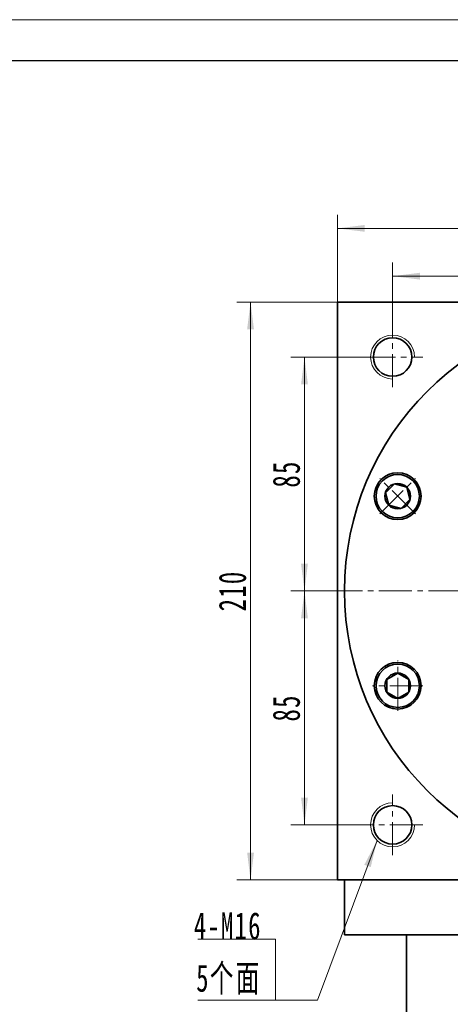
# Model space of a CAD drawing. Header units: millimetres. Extents: x 1843 to 3106, y 2384 to 3272.
# Tile 5 of 7: x 2474 to 2631, y 2914 to 3272. Entities that reach past the tile are written whole.
import ezdxf

# ---------------------------------------------------------------- set-up
doc = ezdxf.new("R2010")
doc.units = ezdxf.units.MM
doc.set_wipeout_variables(frame=1)
doc.linetypes.add('点画线', pattern=[18, 12, -2, 2, -2])
doc.layers.get('0').update_dxf_attribs({"lineweight": 35})
for name, color, linetype, lineweight in [('中心线层', 1, '点画线', 18), ('图框_外框线', 7, 'Continuous', 18), ('尺寸线层', 3, 'Continuous', 18), ('粗实线层', 7, 'Continuous', 35)]:
    doc.layers.add(name, color=color, linetype=linetype, lineweight=lineweight)
doc.styles.add('标准', font='txt', dxfattribs={"width": 0.667})
doc.dimstyles.new('a4-1-1.5', dxfattribs={"dimtxt": 4.5, "dimasz": 4.5, "dimexe": 2.25, "dimexo": 0, "dimgap": 0.75, "dimtad": 1, "dimdec": 3, "dimdsep": 46, "dimtxsty": '标准', "dimblk": '_CAXARROW', "dimcen": 0, "dimdle": 9, "dimazin": 2, "dimtfac": 0.707107, "dimtdec": 3, "dimtix": 1, "dimtmove": 2, "dimatfit": 3, "dimfxl": 0, "dimfrac": 2, "dimtolj": 1, "dimarcsym": 0})

# ---------------------------------------------------------------- blocks, each defined once
blk = doc.blocks.new('*X19')
at = {"layer": '尺寸线层', "linetype": 'Continuous'}
blk.add_hatch(color=0, dxfattribs=at).paths.add_polyline_path([(36.94, 58.02), (34.64, 48.31), (32.32, 49.17)], flags=0)
at = {"layer": '尺寸线层', "color": 0, "linetype": 'Continuous'}
blk.add_line((36.94, 58.02), (15.29, 0), dxfattribs=at)
at = {"layer": '尺寸线层', "color": 0}
for p, q in [((0, 22.2), (-28.12, 22.2)), ((0, 0), (0, 22.2)), ((0, 0), (-28.12, 0)), ((15.29, 0), (0, 0))]:
    blk.add_line(p, q, dxfattribs=at)
at = {"layer": '尺寸线层', "color": 0, "insert": (-4.95, 1.98), "char_height": 9.9, "width": 46.3445, "attachment_point": 9, "line_spacing_factor": 1.15057, "style": '标准'}
blk.add_mtext('\\T1.1;4-M16\\P5个面', dxfattribs=at)
blk = doc.blocks.new('*X20')
at = {"layer": '尺寸线层', "linetype": 'Continuous'}
for points in [[(2589.96, 3195.96), (2599.86, 3197.2), (2599.86, 3194.73)], [(2799.96, 3195.96), (2790.06, 3197.2), (2790.06, 3194.73)]]:
    blk.add_hatch(color=0, dxfattribs=at).paths.add_polyline_path(points, flags=0)
at = {"layer": '尺寸线层', "color": 0, "linetype": 'Continuous'}
for p, q in [((2589.96, 3169.21), (2589.96, 3200.91)), ((2799.96, 3169.21), (2799.96, 3200.91)), ((2589.96, 3195.96), (2799.96, 3195.96))]:
    blk.add_line(p, q, dxfattribs=at)
at = {"layer": '尺寸线层', "color": 0, "insert": (2694.96, 3202.51), "char_height": 9.9, "width": 26.7416, "attachment_point": 5, "line_spacing_factor": 1.15057, "style": '标准'}
blk.add_mtext('\\T1.1;210', dxfattribs=at)
blk = doc.blocks.new('_CAXARROW')
blk.add_hatch(color=0).paths.add_polyline_path([(0, 0), (-1, 0.125), (-1, -0.125)], flags=0)
blk = doc.blocks.new('*X21')
at = {"layer": '尺寸线层', "linetype": 'Continuous'}
for points in [[(2558.34, 3169.21), (2557.11, 3159.31), (2559.58, 3159.31)], [(2558.34, 2959.21), (2557.11, 2969.11), (2559.58, 2969.11)]]:
    blk.add_hatch(color=0, dxfattribs=at).paths.add_polyline_path(points, flags=0)
at = {"layer": '尺寸线层', "color": 0, "linetype": 'Continuous'}
for p, q in [((2589.96, 3169.21), (2553.39, 3169.21)), ((2558.34, 2959.21), (2558.34, 3169.21)), ((2589.96, 2959.21), (2553.39, 2959.21))]:
    blk.add_line(p, q, dxfattribs=at)
at = {"layer": '尺寸线层', "color": 0, "insert": (2551.8, 3064.21), "char_height": 9.9, "width": 26.7416, "attachment_point": 5, "rotation": 90, "line_spacing_factor": 1.15057, "style": '标准'}
blk.add_mtext('\\T1.1;210', dxfattribs=at)
blk = doc.blocks.new('*X22')
at = {"layer": '尺寸线层', "linetype": 'Continuous'}
for points in [[(2609.96, 3178.6), (2619.86, 3179.84), (2619.86, 3177.36)], [(2694.96, 3178.6), (2685.06, 3179.84), (2685.06, 3177.36)]]:
    blk.add_hatch(color=0, dxfattribs=at).paths.add_polyline_path(points, flags=0)
at = {"layer": '尺寸线层', "color": 0, "linetype": 'Continuous'}
for p, q in [((2609.96, 3160.21), (2609.96, 3183.55)), ((2694.96, 3177.32), (2694.96, 3183.55)), ((2609.96, 3178.6), (2694.96, 3178.6))]:
    blk.add_line(p, q, dxfattribs=at)
at = {"layer": '尺寸线层', "color": 0, "insert": (2652.46, 3185.15), "char_height": 9.9, "width": 19.8, "attachment_point": 5, "line_spacing_factor": 1.15057, "style": '标准'}
blk.add_mtext('\\T1.1;85', dxfattribs=at)
blk = doc.blocks.new('*X24')
at = {"layer": '尺寸线层', "linetype": 'Continuous'}
for points in [[(2577.94, 3149.21), (2576.7, 3139.31), (2579.17, 3139.31)], [(2577.94, 3064.21), (2576.7, 3074.11), (2579.17, 3074.11)]]:
    blk.add_hatch(color=0, dxfattribs=at).paths.add_polyline_path(points, flags=0)
at = {"layer": '尺寸线层', "color": 0, "linetype": 'Continuous'}
for p, q in [((2598.96, 3149.21), (2572.99, 3149.21)), ((2577.94, 3064.21), (2577.94, 3149.21)), ((2586.96, 3064.21), (2572.99, 3064.21))]:
    blk.add_line(p, q, dxfattribs=at)
at = {"layer": '尺寸线层', "color": 0, "insert": (2571.39, 3106.71), "char_height": 9.9, "width": 19.8, "attachment_point": 5, "rotation": 90, "line_spacing_factor": 1.15057, "style": '标准'}
blk.add_mtext('\\T1.1;85', dxfattribs=at)
blk = doc.blocks.new('*X25')
at = {"layer": '尺寸线层', "linetype": 'Continuous'}
for points in [[(2577.94, 3064.21), (2579.17, 3054.31), (2576.7, 3054.31)], [(2577.94, 2979.21), (2579.17, 2989.11), (2576.7, 2989.11)]]:
    blk.add_hatch(color=0, dxfattribs=at).paths.add_polyline_path(points, flags=0)
at = {"layer": '尺寸线层', "color": 0, "linetype": 'Continuous'}
for p, q in [((2586.96, 3064.21), (2572.99, 3064.21)), ((2577.94, 3064.21), (2577.94, 2979.21)), ((2598.96, 2979.21), (2572.99, 2979.21))]:
    blk.add_line(p, q, dxfattribs=at)
at = {"layer": '尺寸线层', "color": 0, "insert": (2571.39, 3021.71), "char_height": 9.9, "width": 19.8, "attachment_point": 5, "rotation": 90, "line_spacing_factor": 1.15057, "style": '标准'}
blk.add_mtext('\\T1.1;85', dxfattribs=at)
blk = doc.blocks.new('*X30')
at = {"layer": '中心线层', "linetype": '点画线', "lineweight": 18}
for p, q in [((0, -9.12), (0, 9.12)), ((-9.12, 0), (9.12, 0))]:
    blk.add_line(p, q, dxfattribs=at)
at = {"layer": '粗实线层'}
for p, q in [((-4.62, 0), (-2.31, 4)), ((-2.31, 4), (2.31, 4)), ((4.62, 0), (2.31, 4)), ((4.62, 0), (2.31, 4)), ((-4.62, 0), (-2.31, -4)), ((4.62, 0), (2.31, -4)), ((-2.31, -4), (2.31, -4))]:
    blk.add_line(p, q, dxfattribs=at)
blk.add_circle((0, 0), 4.62, dxfattribs=at)
for start, end in [(0, 180), (180, 360)]:
    blk.add_arc((0, 0), 7.87, start, end, dxfattribs=at)

msp = doc.modelspace()

# ---------------------------------------------------------------- linework, layer by layer
at = {"layer": '中心线层'}
for p, q in [((2609.9647, 3138.2124), (2609.9647, 3160.2124)), ((2598.9647, 3149.2124), (2620.9647, 3149.2124)), ((2586.9647, 3064.2124), (2802.9647, 3064.2124)), ((2609.9647, 2968.2124), (2609.9647, 2990.2124)), ((2620.9647, 2979.2124), (2598.9647, 2979.2124))]:
    msp.add_line(p, q, dxfattribs=at)
at = {"layer": '粗实线层'}
for p, q in [((2589.9647, 2959.2124), (2589.9647, 3169.2124)), ((2589.9647, 3169.2124), (2799.9647, 3169.2124)), ((2799.9647, 2959.2124), (2589.9647, 2959.2124)), ((2592.4647, 2959.2124), (2592.4647, 2939.2124)), ((2592.4647, 2939.2124), (2797.4647, 2939.2124)), ((2614.9647, 2881.2124), (2614.9647, 2939.2124))]:
    msp.add_line(p, q, dxfattribs=at)
for centre, radius in [((2694.9647, 3064.2124), 102.5), ((2609.9647, 3149.2124), 7), ((2611.8155, 3098.6539), 8.5), ((2611.8155, 3029.7709), 8.5), ((2609.9647, 2979.2124), 7)]:
    msp.add_circle(centre, radius, dxfattribs=at)
at = {"layer": '粗实线层', "lineweight": 18}
for centre, start, end in [((2609.9647, 3149.2124), 360, 270), ((2609.9647, 2979.2124), 90, 0)]:
    msp.add_arc(centre, 8, start, end, dxfattribs=at)

# ---------------------------------------------------------------- block references
at = {"layer": '尺寸线层'}
msp.add_blockref('*X19', (2567.3662, 2915.5394), dxfattribs=at)

# ---------------------------------------------------------------- dimensions: what is measured, and where the dimension line sits
for base, p1, p2, picture, middle in [((2799.9647, 3195.964), (2589.9647, 3169.2124), (2799.9647, 3169.2124), '*X20', (2694.9647, 3202.5104)), ((2694.9647, 3178.5986), (2609.9647, 3160.2124), (2694.9647, 3177.3211), '*X22', (2652.4647, 3185.145))]:
    dim = msp.add_linear_dim(base=base, p1=p1, p2=p2, dimstyle='a4-1-1.5', override={"dimsah": 1, "dimtfill": 1, "dimtzin": 8}, dxfattribs=at)
    dim.commit()
    dim.dimension.update_dxf_attribs({"geometry": picture, "text_midpoint": middle})
for base, p1, p2, angle, picture, middle in [((2558.3428, 3169.2124), (2589.9647, 2959.2124), (2589.9647, 3169.2124), 90, '*X21', (2551.7963, 3064.2124)), ((2577.9371, 3149.2124), (2586.9647, 3064.2124), (2598.9647, 3149.2124), 90, '*X24', (2571.3906, 3106.7124)), ((2577.9371, 2979.2124), (2586.9647, 3064.2124), (2598.9647, 2979.2124), 270, '*X25', (2571.3906, 3021.7124))]:
    dim = msp.add_linear_dim(base=base, p1=p1, p2=p2, angle=angle, dimstyle='a4-1-1.5', override={"dimsah": 1, "dimtfill": 1, "dimtzin": 8}, dxfattribs=at)
    dim.commit()
    dim.dimension.update_dxf_attribs({"geometry": picture, "text_midpoint": middle})

# ---------------------------------------------------------------- next in the draw order: wipeouts: each hides what was drawn before it
for points in [[(2617.3769, 3104.2153), (2617.3484, 3104.2437), (2617.3197, 3104.272), (2617.2909, 3104.3001), (2617.2619, 3104.328), (2617.2328, 3104.3558), (2617.2036, 3104.3834), (2617.1742, 3104.4109), (2617.1446, 3104.4383), (2617.115, 3104.4655), (2617.0852, 3104.4925), (2617.0552, 3104.5194), (2617.0251, 3104.5461), (2616.9949, 3104.5727), (2616.9646, 3104.5992), (2616.9341, 3104.6254), (2616.9034, 3104.6515), (2616.8727, 3104.6775), (2616.8418, 3104.7033), (2616.8108, 3104.7289), (2616.7796, 3104.7544), (2616.7483, 3104.7797), (2616.7169, 3104.8049), (2616.6854, 3104.8299), (2616.6537, 3104.8547), (2616.6219, 3104.8794), (2616.59, 3104.9039), (2616.558, 3104.9283), (2616.5258, 3104.9525), (2616.4935, 3104.9765), (2616.4611, 3105.0003), (2616.4611, 3105.0003), (2616.1562, 3105.2126), (2615.8416, 3105.4103), (2615.5181, 3105.5929), (2615.1862, 3105.76), (2614.8469, 3105.9113), (2614.5008, 3106.0463), (2614.1487, 3106.1649), (2613.7914, 3106.2667), (2613.4296, 3106.3515), (2613.0643, 3106.4192), (2612.6962, 3106.4695), (2612.3261, 3106.5024), (2611.9549, 3106.5177), (2611.5834, 3106.5155), (2611.2124, 3106.4958), (2610.8427, 3106.4586), (2610.4753, 3106.4039), (2610.1108, 3106.332), (2609.7501, 3106.2429), (2609.394, 3106.1369), (2609.0433, 3106.0142), (2608.6988, 3105.8751), (2608.3613, 3105.7198), (2608.0314, 3105.5488), (2607.71, 3105.3624), (2607.3978, 3105.161), (2607.0954, 3104.9451), (2606.8036, 3104.7152), (2606.523, 3104.4718), (2606.2541, 3104.2153), (2606.2541, 3104.2153), (2605.9977, 3103.9465), (2605.7542, 3103.6658), (2605.5243, 3103.374), (2605.3084, 3103.0716), (2605.107, 3102.7594), (2604.9207, 3102.438), (2604.7496, 3102.1082), (2604.5944, 3101.7706), (2604.4553, 3101.4262), (2604.3326, 3101.0755), (2604.2266, 3100.7194), (2604.1375, 3100.3587), (2604.0655, 3099.9942), (2604.0109, 3099.6267), (2603.9737, 3099.257), (2603.9539, 3098.886), (2603.9517, 3098.5145), (2603.9671, 3098.1433), (2604, 3097.7732), (2604.0503, 3097.4051), (2604.1179, 3097.0398), (2604.2027, 3096.6781), (2604.3045, 3096.3208), (2604.4231, 3095.9687), (2604.5582, 3095.6226), (2604.7094, 3095.2832), (2604.8765, 3094.9514), (2605.0591, 3094.6278), (2605.2568, 3094.3132), (2605.4691, 3094.0084), (2605.4691, 3094.0084), (2605.493, 3093.9759), (2605.517, 3093.9436), (2605.5412, 3093.9115), (2605.5655, 3093.8794), (2605.59, 3093.8475), (2605.6147, 3093.8157), (2605.6396, 3093.7841), (2605.6646, 3093.7525), (2605.6897, 3093.7211), (2605.715, 3093.6898), (2605.7405, 3093.6587), (2605.7662, 3093.6277), (2605.792, 3093.5968), (2605.8179, 3093.566), (2605.844, 3093.5354), (2605.8703, 3093.5049), (2605.8967, 3093.4745), (2605.9233, 3093.4443), (2605.95, 3093.4142), (2605.9769, 3093.3843), (2606.004, 3093.3545), (2606.0312, 3093.3248), (2606.0585, 3093.2953), (2606.086, 3093.2659), (2606.1137, 3093.2366), (2606.1415, 3093.2075), (2606.1694, 3093.1786), (2606.1975, 3093.1498), (2606.2257, 3093.1211), (2606.2541, 3093.0926), (2606.2541, 3093.0926), (2606.5528, 3092.8091), (2606.8659, 3092.5417), (2607.1926, 3092.291), (2607.5319, 3092.0578), (2607.883, 3091.8427), (2608.2449, 3091.6462), (2608.6165, 3091.4689), (2608.9969, 3091.3113), (2609.3851, 3091.1739), (2609.7799, 3091.0569), (2610.1803, 3090.9608), (2610.5851, 3090.8858), (2610.9934, 3090.832), (2611.4039, 3090.7997), (2611.8155, 3090.7889), (2612.2271, 3090.7997), (2612.6376, 3090.832), (2613.0459, 3090.8858), (2613.4507, 3090.9608), (2613.8511, 3091.0569), (2614.2459, 3091.1739), (2614.6341, 3091.3113), (2615.0145, 3091.4689), (2615.3861, 3091.6462), (2615.748, 3091.8427), (2616.0991, 3092.0578), (2616.4384, 3092.291), (2616.7651, 3092.5417), (2617.0782, 3092.8091), (2617.3769, 3093.0926), (2617.3769, 3093.0926), (2617.6603, 3093.3912), (2617.9278, 3093.7043), (2618.1784, 3094.031), (2618.4116, 3094.3704), (2618.6268, 3094.7214), (2618.8233, 3095.0833), (2619.0005, 3095.455), (2619.1581, 3095.8354), (2619.2956, 3096.2235), (2619.4125, 3096.6183), (2619.5086, 3097.0187), (2619.5837, 3097.4236), (2619.6374, 3097.8318), (2619.6697, 3098.2423), (2619.6805, 3098.6539), (2619.6697, 3099.0656), (2619.6374, 3099.4761), (2619.5837, 3099.8843), (2619.5086, 3100.2892), (2619.4125, 3100.6896), (2619.2956, 3101.0844), (2619.1581, 3101.4725), (2619.0005, 3101.8529), (2618.8233, 3102.2246), (2618.6268, 3102.5864), (2618.4116, 3102.9375), (2618.1784, 3103.2769), (2617.9278, 3103.6036), (2617.6603, 3103.9167)], [(2611.8155, 3037.6359), (2611.7753, 3037.6358), (2611.735, 3037.6355), (2611.6948, 3037.635), (2611.6545, 3037.6343), (2611.6143, 3037.6334), (2611.5741, 3037.6322), (2611.5338, 3037.6309), (2611.4936, 3037.6293), (2611.4534, 3037.6276), (2611.4132, 3037.6256), (2611.373, 3037.6235), (2611.3329, 3037.6211), (2611.2927, 3037.6185), (2611.2525, 3037.6158), (2611.2124, 3037.6128), (2611.1723, 3037.6096), (2611.1322, 3037.6062), (2611.0921, 3037.6026), (2611.052, 3037.5988), (2611.012, 3037.5948), (2610.972, 3037.5906), (2610.932, 3037.5861), (2610.892, 3037.5815), (2610.852, 3037.5767), (2610.8121, 3037.5717), (2610.7722, 3037.5664), (2610.7323, 3037.561), (2610.6925, 3037.5553), (2610.6526, 3037.5495), (2610.6129, 3037.5434), (2610.6129, 3037.5434), (2610.2471, 3037.478), (2609.8849, 3037.3953), (2609.527, 3037.2956), (2609.1742, 3037.1792), (2608.8273, 3037.0462), (2608.4871, 3036.8969), (2608.1543, 3036.7318), (2607.8296, 3036.5511), (2607.5139, 3036.3553), (2607.2077, 3036.1448), (2606.9118, 3035.9201), (2606.6269, 3035.6817), (2606.3536, 3035.43), (2606.0924, 3035.1658), (2605.844, 3034.8895), (2605.609, 3034.6018), (2605.3878, 3034.3033), (2605.1809, 3033.9947), (2604.9888, 3033.6766), (2604.812, 3033.3499), (2604.6508, 3033.0152), (2604.5056, 3032.6732), (2604.3767, 3032.3247), (2604.2644, 3031.9706), (2604.1689, 3031.6115), (2604.0905, 3031.2484), (2604.0294, 3030.8819), (2603.9856, 3030.513), (2603.9593, 3030.1424), (2603.9505, 3029.7709), (2603.9505, 3029.7709), (2603.9593, 3029.3995), (2603.9856, 3029.0289), (2604.0294, 3028.66), (2604.0905, 3028.2935), (2604.1689, 3027.9303), (2604.2644, 3027.5713), (2604.3767, 3027.2171), (2604.5056, 3026.8687), (2604.6508, 3026.5267), (2604.812, 3026.192), (2604.9888, 3025.8652), (2605.1809, 3025.5472), (2605.3878, 3025.2386), (2605.609, 3024.9401), (2605.844, 3024.6524), (2606.0924, 3024.3761), (2606.3536, 3024.1118), (2606.6269, 3023.8602), (2606.9118, 3023.6218), (2607.2077, 3023.397), (2607.5139, 3023.1865), (2607.8296, 3022.9907), (2608.1543, 3022.8101), (2608.4871, 3022.6449), (2608.8273, 3022.4957), (2609.1742, 3022.3627), (2609.527, 3022.2462), (2609.8849, 3022.1466), (2610.2471, 3022.0639), (2610.6129, 3021.9984), (2610.6129, 3021.9984), (2610.6526, 3021.9924), (2610.6925, 3021.9865), (2610.7323, 3021.9809), (2610.7722, 3021.9754), (2610.8121, 3021.9702), (2610.852, 3021.9652), (2610.892, 3021.9603), (2610.932, 3021.9557), (2610.972, 3021.9513), (2611.012, 3021.9471), (2611.052, 3021.9431), (2611.0921, 3021.9393), (2611.1322, 3021.9357), (2611.1723, 3021.9323), (2611.2124, 3021.9291), (2611.2525, 3021.9261), (2611.2927, 3021.9233), (2611.3329, 3021.9208), (2611.373, 3021.9184), (2611.4132, 3021.9162), (2611.4534, 3021.9143), (2611.4936, 3021.9125), (2611.5338, 3021.911), (2611.5741, 3021.9096), (2611.6143, 3021.9085), (2611.6545, 3021.9076), (2611.6948, 3021.9069), (2611.735, 3021.9063), (2611.7753, 3021.906), (2611.8155, 3021.9059), (2611.8155, 3021.9059), (2612.2271, 3021.9167), (2612.6376, 3021.949), (2613.0459, 3022.0028), (2613.4507, 3022.0778), (2613.8511, 3022.1739), (2614.2459, 3022.2909), (2614.6341, 3022.4283), (2615.0145, 3022.5859), (2615.3861, 3022.7632), (2615.748, 3022.9596), (2616.0991, 3023.1748), (2616.4384, 3023.408), (2616.7651, 3023.6587), (2617.0782, 3023.9261), (2617.3769, 3024.2095), (2617.6603, 3024.5082), (2617.9278, 3024.8213), (2618.1784, 3025.148), (2618.4116, 3025.4873), (2618.6268, 3025.8384), (2618.8233, 3026.2003), (2619.0005, 3026.5719), (2619.1581, 3026.9524), (2619.2956, 3027.3405), (2619.4125, 3027.7353), (2619.5086, 3028.1357), (2619.5837, 3028.5406), (2619.6374, 3028.9488), (2619.6697, 3029.3593), (2619.6805, 3029.7709), (2619.6805, 3029.7709), (2619.6697, 3030.1826), (2619.6374, 3030.593), (2619.5837, 3031.0013), (2619.5086, 3031.4062), (2619.4125, 3031.8065), (2619.2956, 3032.2013), (2619.1581, 3032.5895), (2619.0005, 3032.9699), (2618.8233, 3033.3416), (2618.6268, 3033.7034), (2618.4116, 3034.0545), (2618.1784, 3034.3939), (2617.9278, 3034.7205), (2617.6603, 3035.0336), (2617.3769, 3035.3323), (2617.0782, 3035.6158), (2616.7651, 3035.8832), (2616.4384, 3036.1338), (2616.0991, 3036.3671), (2615.748, 3036.5822), (2615.3861, 3036.7787), (2615.0145, 3036.956), (2614.6341, 3037.1135), (2614.2459, 3037.251), (2613.8511, 3037.3679), (2613.4507, 3037.4641), (2613.0459, 3037.5391), (2612.6376, 3037.5928), (2612.2271, 3037.6251)]]:
    msp.add_wipeout(points).dxf.layer = '粗实线层'

# ---------------------------------------------------------------- next in the draw order: linework, layer by layer
at = {"layer": '图框_外框线', "color": 3}
msp.add_lwpolyline([(1849.9847, 2383.6227), (3105.9905, 2383.6227), (3105.9905, 3271.7982), (1849.9847, 3271.7982)], close=True, dxfattribs=at)
at = {"layer": '图框_外框线', "color": 3, "lineweight": 25}
msp.add_lwpolyline([(1924.747, 2398.5752), (3091.0381, 2398.5752), (3091.0381, 3256.8458), (1924.747, 3256.8458)], close=True, dxfattribs=at)

# ---------------------------------------------------------------- next in the draw order: block references
at = {"layer": '粗实线层'}
for p, rotation in [((2611.8155, 3098.6539), 45.00000000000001), ((2611.8155, 3029.7709), 90)]:
    msp.add_blockref('*X30', p, dxfattribs=dict(at, rotation=rotation))

doc.saveas('drawing.dxf')
